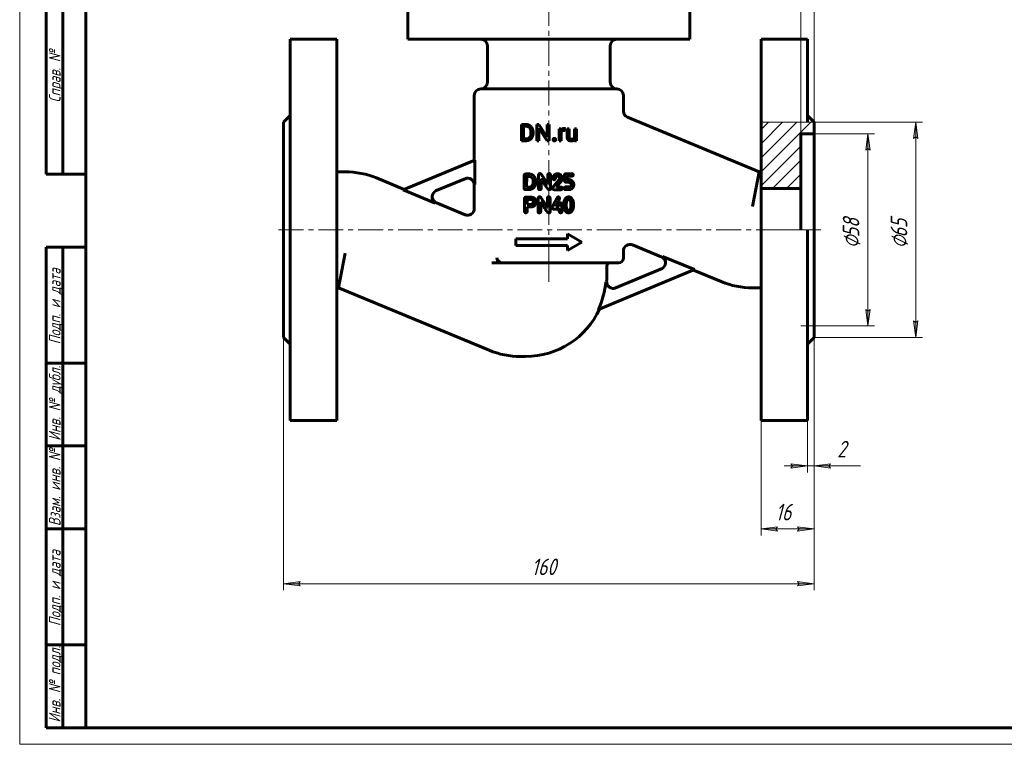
# Model space of a CAD drawing. Header units: millimetres. Extents: x 0 to 594, y 0 to 420.
# Tile 1 of 4: x 0 to 297, y 0 to 219. Entities that reach past the tile are written whole.
import ezdxf

# ---------------------------------------------------------------- set-up
doc = ezdxf.new("R2010")
doc.units = ezdxf.units.MM
for name, pattern in [('K5LT-1', [0]), ('K5LT_AXLED', [12, 7.5, -1.5, 1.5, -1.5]), ('K5LT_BASIC', [0]), ('K5LT_THIN', [0]), ('K5LT_THIN_INCLUDED_TO_HATCHING', [0])]:
    doc.linetypes.add(name, pattern=pattern)
doc.layers.add('Системный слой', color=7, linetype='Continuous')
doc.layers.add('Системный слой (1)', color=251, linetype='Continuous', true_color=0x6c6c6c)
doc.styles.add('KDIMTEXTSTYLE', font='txt', dxfattribs={"width": 0.96, "oblique": 15, "height": 5})
doc.styles.add('KTEXTSTYLE', font='txt', dxfattribs={"width": 0.96, "height": 5})
doc.dimstyles.new('KDIMSTYLE (1.00)', dxfattribs={"dimtxt": 5, "dimasz": 1, "dimexe": 2, "dimexo": 0, "dimgap": 1, "dimtad": 1, "dimtxsty": 'KDIMTEXTSTYLE', "dimsah": 1, "dimcen": 0, "dimdle": 1, "dimadec": 0, "dimazin": 0, "dimtfac": 0.667, "dimtmove": 0, "dimatfit": 3, "dimfxl": 1, "dimtvp": 1, "dimtolj": 1, "dimtzin": 0, "dimarcsym": 0})

# ---------------------------------------------------------------- blocks, each defined once
blk = doc.blocks.new('U10')
at = {"layer": 'Системный слой (1)', "color": 143, "linetype": 'K5LT_BASIC', "lineweight": 60, "true_color": 0x33acca}
for start, end in [(355.7455, 0), (270, 335.4612)]:
    blk.add_arc((152.61, 141.49), 24.5, start, end, dxfattribs=at)
blk = doc.blocks.new('U11')
at = {"layer": 'Системный слой (1)', "color": 143, "linetype": 'K5LT_BASIC', "lineweight": 60, "true_color": 0x33acca}
for p, q in [((107.6, 170.84), (116, 167.36)), ((125.69, 163.35), (134.35, 159.76))]:
    blk.add_line(p, q, dxfattribs=at)
blk = doc.blocks.new('U12')
at = {"layer": 'Системный слой (1)', "color": 143, "linetype": 'K5LT_BASIC', "lineweight": 60, "true_color": 0x33acca}
for p, q in [((193.54, 147.06), (184.88, 150.65)), ((211.63, 139.57), (203.23, 143.05))]:
    blk.add_line(p, q, dxfattribs=at)
blk = doc.blocks.new('U13')
at = {"layer": 'Системный слой (1)', "color": 143, "linetype": 'K5LT_BASIC', "lineweight": 60, "true_color": 0x33acca}
for p, q in [((237.61, 212.71), (237.61, 187.71)), ((237.61, 155.21), (237.61, 97.71))]:
    blk.add_line(p, q, dxfattribs=at)
blk = doc.blocks.new('U14')
at = {"layer": 'Системный слой (1)', "color": 143, "linetype": 'K5LT_BASIC', "lineweight": 60, "true_color": 0x33acca}
for p, q in [((137.11, 176.1), (137.11, 195.71)), ((137.11, 161.61), (137.11, 168.78))]:
    blk.add_line(p, q, dxfattribs=at)
blk = doc.blocks.new('U15')
at = {"layer": 'Системный слой (1)', "color": 143, "linetype": 'K5LT_BASIC', "lineweight": 60, "true_color": 0x33acca}
for p, q in [((182.11, 191.02), (182.11, 195.71)), ((182.11, 146.71), (182.11, 148.8))]:
    blk.add_line(p, q, dxfattribs=at)
blk = doc.blocks.new('U17')
at = {"layer": 'Системный слой (1)', "color": 7, "linetype": 'K5LT_THIN_INCLUDED_TO_HATCHING', "lineweight": 18, "true_color": 0xffffff}
for p, q in [((239.61, 187.71), (223.61, 187.71)), ((223.61, 187.71), (223.61, 155.21)), ((239.61, 155.21), (239.61, 187.71)), ((223.61, 155.21), (239.61, 155.21))]:
    blk.add_line(p, q, dxfattribs=at)
blk = doc.blocks.new('D0')
at = {"layer": 'Системный слой (1)'}
for points in [[(79.61, 48.45), (84.61, 49.11), (84.11, 48.45), (84.61, 47.8)], [(239.61, 48.45), (234.61, 49.11), (235.11, 48.45), (234.61, 47.8)]]:
    blk.add_hatch(color=7, dxfattribs=at).paths.add_polyline_path(points)
at = {"layer": 'Системный слой (1)', "color": 7, "linetype": 'K5LT_THIN', "lineweight": 18, "true_color": 0xffffff}
for p, q in [((79.61, 122.71), (79.61, 46.45)), ((239.61, 122.71), (239.61, 46.45)), ((79.61, 48.45), (84.61, 49.11)), ((84.61, 47.8), (79.61, 48.45)), ((84.61, 49.11), (84.11, 48.45)), ((84.11, 48.45), (84.61, 47.8)), ((235.11, 48.45), (234.61, 49.11)), ((234.61, 49.11), (239.61, 48.45)), ((239.61, 48.45), (234.61, 47.8)), ((234.61, 47.8), (235.11, 48.45))]:
    blk.add_line(p, q, dxfattribs=at)
blk.add_wipeout([(154.4, 49.45), (154.4, 56.84), (164.41, 56.84), (164.41, 49.45)]).dxf.layer = 'Системный слой (1)'
blk.add_line((79.61, 48.45), (239.61, 48.45), dxfattribs=at)
at = {"layer": 'Системный слой (1)', "color": 7, "insert": (154.4, 56.04), "char_height": 5, "attachment_point": 1, "style": 'KTEXTSTYLE'}
blk.add_mtext('\\fArial|b0|c204|p34;\\H5.0;\\W1.000;\\Q15;\\fGOST Type AU|b0|i0|c204|p34;\\Q15;\\W0.960;160', dxfattribs=at)
blk = doc.blocks.new('KDIMARROW_01')
at = {"layer": 'Системный слой'}
blk.add_hatch(color=0, dxfattribs=at).paths.add_polyline_path([(-5, -0.66), (0, 0), (-5, 0.66), (-4.5, 0)])
at = {"layer": 'Системный слой', "color": 0, "linetype": 'K5LT_THIN', "lineweight": 18}
for p, q in [((-4.5, 0), (-5, 0.66)), ((-5, 0.66), (0, 0)), ((0, 0), (-5, -0.66)), ((-5, -0.66), (-4.5, 0))]:
    blk.add_line(p, q, dxfattribs=at)
at = {"layer": 'Системный слой (1)', "color": 0, "linetype": 'K5LT_THIN', "lineweight": 18}
blk.add_line((159.61, 155.21), (158.61, 155.21), dxfattribs=at)
blk = doc.blocks.new('D1')
at = {"layer": 'Системный слой (1)', "color": 7, "linetype": 'K5LT_THIN', "lineweight": 18, "true_color": 0xffffff}
for p, q in [((239.61, 122.71), (239.61, 62.96)), ((223.61, 97.71), (223.61, 62.96))]:
    blk.add_line(p, q, dxfattribs=at)
blk.add_wipeout([(227.99, 65.96), (227.99, 73.34), (234.95, 73.34), (234.95, 65.96)]).dxf.layer = 'Системный слой (1)'
at = {"layer": 'Системный слой (1)'}
for points in [[(228.11, 64.96), (228.61, 65.62), (223.61, 64.96), (228.61, 64.3)], [(239.61, 64.96), (234.61, 65.62), (235.11, 64.96), (234.61, 64.3)]]:
    blk.add_hatch(color=7, dxfattribs=at).paths.add_polyline_path(points)
at = {"layer": 'Системный слой (1)', "color": 7, "linetype": 'K5LT_THIN', "lineweight": 18, "true_color": 0xffffff}
for p, q in [((223.61, 64.96), (228.61, 65.62)), ((228.61, 65.62), (228.11, 64.96)), ((235.11, 64.96), (234.61, 65.62)), ((234.61, 65.62), (239.61, 64.96)), ((228.61, 64.3), (223.61, 64.96)), ((223.61, 64.96), (239.61, 64.96)), ((228.11, 64.96), (228.61, 64.3)), ((239.61, 64.96), (234.61, 64.3)), ((234.61, 64.3), (235.11, 64.96))]:
    blk.add_line(p, q, dxfattribs=at)
at = {"layer": 'Системный слой (1)', "color": 7, "insert": (227.99, 72.55), "char_height": 5, "attachment_point": 1, "style": 'KTEXTSTYLE'}
blk.add_mtext('\\fArial|b0|c204|p34;\\H5.0;\\W1.000;\\Q15;\\fGOST Type AU|b0|i0|c204|p34;\\Q15;\\W0.960;16', dxfattribs=at)
blk = doc.blocks.new('D2')
at = {"layer": 'Системный слой (1)'}
for points in [[(232.61, 83.3), (237.61, 83.96), (232.61, 84.62), (233.11, 83.96)], [(244.11, 83.96), (244.61, 84.62), (239.61, 83.96), (244.61, 83.3)]]:
    blk.add_hatch(color=7, dxfattribs=at).paths.add_polyline_path(points)
at = {"layer": 'Системный слой (1)', "color": 7, "linetype": 'K5LT_THIN', "lineweight": 18, "true_color": 0xffffff}
for p, q in [((239.61, 122.71), (239.61, 81.96)), ((237.61, 97.71), (237.61, 81.96)), ((237.61, 83.96), (230.61, 83.96)), ((237.61, 83.96), (232.61, 84.62)), ((232.61, 84.62), (233.11, 83.96)), ((233.11, 83.96), (232.61, 83.3)), ((232.61, 83.3), (237.61, 83.96)), ((237.61, 83.96), (239.61, 83.96)), ((244.61, 84.62), (239.61, 83.96)), ((239.61, 83.96), (244.61, 83.3)), ((239.61, 83.96), (244.61, 83.96)), ((244.11, 83.96), (244.61, 84.62)), ((244.61, 83.3), (244.11, 83.96))]:
    blk.add_line(p, q, dxfattribs=at)
blk.add_wipeout([(246.61, 84.96), (246.61, 92.34), (251.41, 92.34), (251.41, 84.96)]).dxf.layer = 'Системный слой (1)'
for p, q in [((239.61, 83.96), (246.61, 83.96)), ((244.61, 83.96), (253.61, 83.96))]:
    blk.add_line(p, q, dxfattribs=at)
at = {"layer": 'Системный слой (1)', "color": 7, "insert": (246.61, 91.55), "char_height": 5, "attachment_point": 1, "style": 'KTEXTSTYLE'}
blk.add_mtext('\\fArial|b0|c204|p34;\\H5.0;\\W1.000;\\Q15;\\fGOST Type AU|b0|i0|c204|p34;\\Q15;\\W0.960;2', dxfattribs=at)
blk = doc.blocks.new('D3')
at = {"layer": 'Системный слой (1)'}
for points in [[(256.52, 179.21), (255.86, 184.21), (255.21, 179.21), (255.86, 179.71)], [(255.86, 126.21), (256.52, 131.21), (255.86, 130.71), (255.21, 131.21)]]:
    blk.add_hatch(color=7, dxfattribs=at).paths.add_polyline_path(points)
at = {"layer": 'Системный слой (1)', "color": 7, "linetype": 'K5LT_THIN', "lineweight": 18, "true_color": 0xffffff}
for p, q in [((235.61, 184.21), (257.86, 184.21)), ((255.21, 179.21), (255.86, 184.21)), ((255.86, 184.21), (256.52, 179.21)), ((255.86, 179.71), (255.21, 179.21)), ((256.52, 179.21), (255.86, 179.71)), ((255.86, 126.21), (255.21, 131.21)), ((255.21, 131.21), (255.86, 130.71)), ((255.86, 130.71), (256.52, 131.21)), ((256.52, 131.21), (255.86, 126.21)), ((235.61, 126.21), (257.86, 126.21))]:
    blk.add_line(p, q, dxfattribs=at)
blk.add_wipeout([(254.86, 149.66), (247.48, 149.66), (247.48, 160.3), (254.86, 160.3)]).dxf.layer = 'Системный слой (1)'
blk.add_line((255.86, 184.21), (255.86, 126.21), dxfattribs=at)
at = {"layer": 'Системный слой (1)', "color": 7, "char_height": 5, "attachment_point": 1, "rotation": 90, "style": 'KTEXTSTYLE'}
for s, insert in [('\\fArial|b0|c204|p34;\\H5.0;\\W1.000;\\Q15;\\fGOST Type AU|b0|i0|c204|p34;\\Q15;\\W0.960;58', (248.28, 152.97)), ('\\fArial|b0|c204|p34;\\H5.0;\\W1.000;\\Q15;\\fGOST Type AU|b0|i0|c204|p34;\\Q15;\\W0.960;⌀', (248.28, 149.66))]:
    blk.add_mtext(s, dxfattribs=dict(at, insert=insert))
blk = doc.blocks.new('D4')
at = {"layer": 'Системный слой (1)'}
for points in [[(270.96, 182.71), (270.31, 187.71), (269.65, 182.71), (270.31, 183.21)], [(270.31, 122.71), (270.96, 127.71), (270.31, 127.21), (269.65, 127.71)]]:
    blk.add_hatch(color=7, dxfattribs=at).paths.add_polyline_path(points)
at = {"layer": 'Системный слой (1)', "color": 7, "linetype": 'K5LT_THIN', "lineweight": 18, "true_color": 0xffffff}
for p, q in [((239.61, 187.71), (272.31, 187.71)), ((269.65, 182.71), (270.31, 187.71)), ((270.31, 187.71), (270.96, 182.71)), ((270.31, 183.21), (269.65, 182.71)), ((270.96, 182.71), (270.31, 183.21)), ((270.31, 122.71), (269.65, 127.71)), ((269.65, 127.71), (270.31, 127.21)), ((270.31, 127.21), (270.96, 127.71)), ((270.96, 127.71), (270.31, 122.71)), ((239.61, 122.71), (272.31, 122.71))]:
    blk.add_line(p, q, dxfattribs=at)
blk.add_wipeout([(269.31, 149.6), (261.92, 149.6), (261.92, 160.36), (269.31, 160.36)]).dxf.layer = 'Системный слой (1)'
blk.add_line((270.31, 122.71), (270.31, 187.71), dxfattribs=at)
at = {"layer": 'Системный слой (1)', "color": 7, "char_height": 5, "attachment_point": 1, "rotation": 90, "style": 'KTEXTSTYLE'}
for s, insert in [('\\fArial|b0|c204|p34;\\H5.0;\\W1.000;\\Q15;\\fGOST Type AU|b0|i0|c204|p34;\\Q15;\\W0.960;65', (262.72, 152.91)), ('\\fArial|b0|c204|p34;\\H5.0;\\W1.000;\\Q15;\\fGOST Type AU|b0|i0|c204|p34;\\Q15;\\W0.960;⌀', (262.72, 149.6))]:
    blk.add_mtext(s, dxfattribs=dict(at, insert=insert))
blk = doc.blocks.new('D5')
at = {"layer": 'Системный слой (1)'}
for points in [[(235.61, 223.21), (230.61, 223.86), (231.11, 223.21), (230.61, 222.55)], [(244.11, 223.21), (244.61, 223.86), (239.61, 223.21), (244.61, 222.55)]]:
    blk.add_hatch(color=7, dxfattribs=at).paths.add_polyline_path(points)
at = {"layer": 'Системный слой (1)', "color": 7, "linetype": 'K5LT_THIN', "lineweight": 18, "true_color": 0xffffff}
for p, q in [((235.61, 223.21), (228.61, 223.21)), ((235.61, 223.21), (230.61, 223.86)), ((230.61, 223.86), (231.11, 223.21)), ((231.11, 223.21), (230.61, 222.55)), ((230.61, 222.55), (235.61, 223.21)), ((235.61, 184.21), (235.61, 225.21)), ((235.61, 223.21), (239.61, 223.21)), ((239.61, 184.21), (239.61, 225.21)), ((244.61, 223.86), (239.61, 223.21)), ((239.61, 223.21), (244.61, 222.55)), ((239.61, 223.21), (244.61, 223.21)), ((244.11, 223.21), (244.61, 223.86)), ((244.61, 222.55), (244.11, 223.21))]:
    blk.add_line(p, q, dxfattribs=at)
blk.add_wipeout([(246.61, 224.21), (246.61, 231.59), (251.28, 231.59), (251.28, 224.21)]).dxf.layer = 'Системный слой (1)'
for p, q in [((239.61, 223.21), (246.61, 223.21)), ((244.61, 223.21), (253.48, 223.21))]:
    blk.add_line(p, q, dxfattribs=at)
at = {"layer": 'Системный слой (1)', "color": 7, "insert": (246.61, 230.79), "char_height": 5, "attachment_point": 1, "style": 'KTEXTSTYLE'}
blk.add_mtext('\\fArial|b0|c204|p34;\\H5.0;\\W1.000;\\Q15;\\fGOST Type AU|b0|i0|c204|p34;\\Q15;\\W0.960;4', dxfattribs=at)
blk = doc.blocks.new('U39')
at = {"color": 7, "linetype": 'K5LT_THIN', "lineweight": 18, "true_color": 0xffffff}
for p, q in [((0, 0), (0, 420)), ((594, 0), (0, 0))]:
    blk.add_line(p, q, dxfattribs=at)
at = {"color": 143, "linetype": 'K5LT_BASIC', "lineweight": 60, "true_color": 0x33acca}
for p, q in [((20, 5), (20, 415)), ((8, 172), (8, 292)), ((13, 172), (13, 292)), ((20, 172), (8, 172)), ((8, 5), (8, 150)), ((20, 150), (8, 150)), ((13, 5), (13, 150)), ((20, 115), (8, 115)), ((20, 90), (8, 90)), ((20, 65), (8, 65)), ((20, 30), (8, 30)), ((20, 5), (8, 5)), ((589, 5), (20, 5))]:
    blk.add_line(p, q, dxfattribs=at)
at = {"color": 7, "char_height": 3.5, "attachment_point": 1, "rotation": 90, "style": 'KTEXTSTYLE'}
for s, insert in [('\\fArial|b0|c204|p34;\\H5.0;\\W1.000;\\Q15;\\fGOST Type AU|b0|i0|c204|p34;\\Q15;\\W0.960;\\H3.50;Справ. №', (8.82, 193.63)), ('\\fArial|b0|c204|p34;\\H5.0;\\W1.000;\\Q15;\\fGOST Type AU|b0|i0|c204|p34;\\Q15;\\W0.960;\\H3.50;Подп. и дата', (8.82, 120.66)), ('\\fArial|b0|c204|p34;\\H5.0;\\W1.000;\\Q15;\\fGOST Type AU|b0|i0|c204|p34;\\Q15;\\W0.960;\\H3.50;Инв. № дубл.', (8.82, 91.57)), ('\\fArial|b0|c204|p34;\\H5.0;\\W1.000;\\Q15;\\fGOST Type AU|b0|i0|c204|p34;\\Q15;\\W0.960;\\H3.50;Взам. инв. №', (8.82, 65.8)), ('\\fArial|b0|c204|p34;\\H5.0;\\W1.000;\\Q15;\\fGOST Type AU|b0|i0|c204|p34;\\Q15;\\W0.960;\\H3.50;Подп. и дата', (8.82, 35.66)), ('\\fArial|b0|c204|p34;\\H5.0;\\W1.000;\\Q15;\\fGOST Type AU|b0|i0|c204|p34;\\Q15;\\W0.960;\\H3.50;Инв. № подл.', (8.82, 6.57))]:
    blk.add_mtext(s, dxfattribs=dict(at, insert=insert))

msp = doc.modelspace()

# ---------------------------------------------------------------- hatches: boundary and pattern name
at = {"layer": 'Системный слой (1)'}
h = msp.add_hatch(dxfattribs=at)
h.set_pattern_fill('', angle=45, style=0, pattern_type=0)
h.set_pattern_definition([(45, (0, 0), (-2.12132, 2.12132), [])])
h.paths.add_polyline_path([(223.614, 187.705), (223.614, 172.705), (223.614, 167.705), (235.614, 167.705), (235.614, 184.205), (239.614, 184.205), (239.614, 187.705)])

# ---------------------------------------------------------------- linework, layer by layer
at = {"layer": 'Системный слой (1)', "color": 30, "linetype": 'K5LT_AXLED', "lineweight": 18, "true_color": 0xff8000}
for p, q in [((159.614, 144.705), (159.614, 234.705)), ((241.614, 155.205), (77.614, 155.205)), ((241.614, 155.205), (219.007, 155.205)), ((159.614, 139.494), (159.614, 147.205))]:
    msp.add_line(p, q, dxfattribs=at)
at = {"layer": 'Системный слой (1)', "color": 143, "linetype": 'K5LT_BASIC', "lineweight": 60, "true_color": 0x33acca}
for p, q in [((117.114, 212.705), (117.114, 222.205)), ((202.114, 212.705), (202.114, 222.205)), ((81.614, 212.705), (95.614, 212.705)), ((81.614, 212.705), (81.614, 97.705)), ((95.614, 212.705), (95.614, 97.705)), ((117.114, 212.705), (202.114, 212.705)), ((237.614, 212.705), (223.614, 212.705)), ((223.614, 212.705), (223.614, 97.705)), ((141.114, 199.705), (141.114, 210.705)), ((178.114, 199.705), (178.114, 210.705)), ((139.114, 197.705), (180.114, 197.705)), ((79.614, 187.705), (81.614, 189.705)), ((79.614, 187.705), (79.614, 122.705)), ((223.095, 172.705), (183.349, 189.169)), ((223.614, 187.705), (223.614, 172.705)), ((239.614, 187.705), (237.614, 189.705)), ((239.614, 187.705), (239.614, 122.705)), ((239.614, 184.205), (239.614, 187.705)), ((151.318, 186.971), (152.702, 186.971)), ((151.318, 182.08), (151.318, 186.971)), ((151.967, 182.607), (151.967, 186.44)), ((151.967, 186.44), (152.702, 186.44)), ((154.217, 184.378), (154.217, 184.677)), ((154.859, 184.378), (154.859, 184.67)), ((155.948, 182.08), (155.948, 186.971)), ((155.948, 186.971), (156.597, 186.971)), ((156.597, 186.971), (159.069, 183.189)), ((156.597, 182.08), (156.597, 185.852)), ((156.597, 185.852), (159.059, 182.08)), ((159.069, 186.971), (159.71, 186.971)), ((159.069, 183.189), (159.069, 186.971)), ((159.71, 182.08), (159.71, 186.971)), ((162.734, 182.08), (162.734, 185.714)), ((162.734, 185.714), (163.338, 185.714)), ((163.338, 185.714), (163.35, 185.299)), ((163.355, 182.08), (163.355, 184.662)), ((164.487, 185.157), (164.49, 185.735)), ((165.101, 183.37), (165.101, 185.714)), ((165.101, 185.714), (165.723, 185.714)), ((165.723, 183.363), (165.723, 185.714)), ((167.338, 185.714), (167.963, 185.714)), ((167.338, 183.07), (167.338, 185.714)), ((167.963, 182.08), (167.963, 185.714)), ((235.614, 167.705), (235.614, 184.205)), ((235.614, 184.205), (239.614, 184.205)), ((239.614, 155.205), (239.614, 184.205)), ((151.318, 182.08), (151.967, 182.08)), ((151.967, 182.607), (152.642, 182.607)), ((151.967, 182.08), (152.642, 182.08)), ((155.948, 182.08), (156.597, 182.08)), ((159.059, 182.08), (159.71, 182.08)), ((162.734, 182.08), (163.355, 182.08)), ((167.356, 182.44), (167.369, 182.08)), ((167.369, 182.08), (167.963, 182.08)), ((115.664, 167.218), (137.315, 176.186)), ((137.315, 168.871), (137.315, 176.186)), ((95.614, 172.705), (98.222, 172.705)), ((221.007, 162.205), (223.095, 172.705)), ((223.614, 172.705), (223.095, 172.705)), ((134.533, 170.704), (125.387, 166.916)), ((152.152, 167.722), (152.152, 171.602)), ((152.518, 172.042), (152.635, 172.048)), ((152.635, 172.048), (153.754, 172.048)), ((152.924, 168.095), (152.934, 171.266)), ((152.971, 171.303), (153.7, 171.303)), ((154.913, 169.623), (154.913, 169.848)), ((156.504, 167.665), (156.504, 171.726)), ((157.286, 167.665), (157.286, 170.567)), ((157.286, 170.567), (157.323, 170.567)), ((159.302, 168.945), (159.302, 171.706)), ((160.105, 167.554), (160.105, 171.726)), ((161.521, 168.841), (162.747, 170.308)), ((162.226, 171.35), (162.357, 171.35)), ((162.861, 170.604), (162.861, 170.644)), ((163.62, 170.997), (163.657, 170.698)), ((164.349, 170.164), (164.349, 171.672)), ((164.803, 172.142), (166.499, 172.163)), ((165.142, 170.486), (165.142, 171.316)), ((165.179, 171.353), (166.462, 171.353)), ((165.273, 170.335), (165.784, 170.335)), ((115.664, 167.218), (125.324, 163.217)), ((152.578, 167.329), (153.606, 167.329)), ((152.924, 168.095), (152.961, 168.075)), ((152.961, 168.075), (153.7, 168.075)), ((159.265, 168.945), (159.302, 168.945)), ((159.678, 167.336), (159.806, 167.336)), ((160.742, 167.746), (160.742, 167.783)), ((161.279, 167.309), (163.214, 167.309)), ((161.951, 168.152), (162.841, 169.25)), ((161.951, 168.108), (161.951, 168.152)), ((161.951, 168.108), (163.214, 168.108)), ((163.694, 167.652), (163.694, 167.709)), ((164.615, 168.129), (165.669, 168.129)), ((164.672, 167.329), (165.706, 167.329)), ((166.348, 168.696), (166.348, 168.958)), ((167.141, 168.77), (167.141, 168.941)), ((223.614, 167.705), (235.614, 167.705)), ((235.614, 167.705), (235.614, 155.205)), ((152.257, 164.662), (152.274, 161.024)), ((152.684, 165.099), (153.691, 165.099)), ((153.093, 164.326), (154.437, 164.326)), ((156.371, 160.665), (156.371, 164.726)), ((157.154, 163.567), (157.191, 163.567)), ((157.154, 160.665), (157.154, 163.567)), ((159.169, 161.945), (159.169, 164.706)), ((159.972, 160.554), (159.972, 164.726)), ((153.077, 162.926), (153.113, 162.889)), ((153.077, 162.123), (154.642, 162.123)), ((153.077, 160.783), (153.077, 162.123)), ((153.113, 162.889), (154.138, 162.889)), ((159.133, 161.945), (159.169, 161.945)), ((161.16, 161.427), (162.729, 161.427)), ((161.688, 162.21), (161.688, 162.284)), ((161.688, 162.21), (162.763, 162.21)), ((162.763, 162.21), (162.763, 162.758)), ((162.763, 160.668), (162.763, 161.39)), ((163.549, 160.688), (163.549, 162.956)), ((164.852, 162.65), (164.869, 163.03)), ((165.503, 161.125), (165.668, 161.125)), ((167.082, 162.741), (167.082, 162.758)), ((159.546, 160.336), (159.673, 160.336)), ((149.614, 150.45), (149.614, 152.45)), ((149.614, 152.45), (165.284, 152.45)), ((165.284, 152.45), (165.284, 153.95)), ((165.284, 153.95), (169.614, 151.45)), ((149.614, 150.45), (165.284, 150.45)), ((165.284, 148.95), (169.614, 151.45)), ((165.284, 148.95), (165.284, 150.45)), ((98.222, 148.205), (96.133, 137.705)), ((203.564, 143.192), (193.904, 147.193)), ((144.399, 145.205), (142.46, 145.205)), ((145.409, 145.205), (144.399, 145.205)), ((145.409, 145.205), (180.614, 145.205)), ((203.564, 143.192), (174.548, 131.173)), ((177.114, 141.494), (177.114, 144.205)), ((179.566, 137.581), (193.842, 143.494)), ((95.614, 137.705), (96.133, 137.705)), ((96.133, 137.705), (141.631, 118.859)), ((223.614, 137.705), (221.007, 137.705)), ((79.614, 122.705), (81.614, 120.705)), ((239.614, 122.705), (237.614, 120.705)), ((151.007, 116.994), (152.614, 116.994)), ((81.614, 97.705), (95.614, 97.705)), ((237.614, 97.705), (223.614, 97.705))]:
    msp.add_line(p, q, dxfattribs=at)
for centre, radius, start, end in [((139.114, 210.705), 2, 0, 90), ((180.114, 210.705), 2, 90, 180), ((139.114, 199.705), 2, 270, 0), ((180.114, 199.705), 2, 180, 270), ((139.114, 195.705), 2, 90, 180), ((180.114, 195.705), 2, 0, 90), ((184.114, 191.016), 2, 180, 247.5), ((98.222, 148.205), 24.5, 67.5, 90), ((135.114, 168.78), 2, 0, 112.5), ((126.455, 165.194), 2, 112.5, 247.5), ((135.114, 161.607), 2, 247.5, 0), ((184.114, 148.803), 2, 67.5, 180), ((312.507, 203.172), 177.821, 198.51468, 199.02514), ((180.614, 146.705), 1.5, 270, 0), ((192.773, 145.216), 2, 292.5, 67.5), ((178.114, 144.205), 1, 90, 180), ((179.041, 139.528), 2, 175.74546, 292.5), ((152.614, 141.494), 24.241, 334.79954, 355.4269), ((221.007, 162.205), 24.5, 247.5, 270), ((151.007, 141.494), 24.5, 247.5, 270)]:
    msp.add_arc(centre, radius, start, end, dxfattribs=at)
for points in [[(152.642, 182.607), (153.166, 182.607), (153.864, 183.047), (154.217, 183.843), (154.217, 184.378)], [(152.642, 182.08), (153.152, 182.08), (153.969, 182.399), (154.55, 182.997), (154.859, 183.847), (154.859, 184.378)], [(154.859, 184.67), (154.859, 185.201), (154.55, 186.05), (153.975, 186.652), (153.182, 186.971), (152.702, 186.971)], [(154.217, 184.677), (154.217, 185.096), (154.016, 185.751), (153.626, 186.205), (153.065, 186.44), (152.702, 186.44)], [(163.805, 185.117), (163.97, 185.184), (164.185, 185.184)], [(164.185, 185.184), (164.272, 185.184), (164.41, 185.174), (164.487, 185.157)], [(164.49, 185.735), (164.457, 185.751), (164.282, 185.782), (164.215, 185.782)], [(160.991, 182.676), (160.892, 182.567), (160.892, 182.409)], [(160.892, 182.409), (160.892, 182.255), (160.991, 182.147)], [(161.278, 182.785), (161.09, 182.785), (160.991, 182.676)], [(160.991, 182.147), (161.09, 182.04), (161.278, 182.04)], [(161.565, 182.676), (161.466, 182.785), (161.278, 182.785)], [(161.278, 182.04), (161.466, 182.04), (161.565, 182.147)], [(161.664, 182.409), (161.664, 182.567), (161.565, 182.676)], [(161.565, 182.147), (161.664, 182.255), (161.664, 182.409)], [(165.101, 183.37), (165.101, 183.007), (165.187, 182.748)], [(165.187, 182.748), (165.273, 182.49), (165.431, 182.329)], [(165.431, 182.329), (165.588, 182.167), (165.808, 182.09)], [(165.778, 182.958), (165.723, 183.118), (165.723, 183.363)], [(165.929, 182.706), (165.834, 182.799), (165.778, 182.958)], [(165.808, 182.09), (166.028, 182.013), (166.294, 182.013)], [(166.391, 182.54), (166.264, 182.54), (166.025, 182.614), (165.929, 182.706)], [(166.294, 182.013), (166.683, 182.013), (166.956, 182.139)], [(167.019, 182.693), (166.788, 182.54), (166.391, 182.54)], [(166.956, 182.139), (167.196, 182.25), (167.356, 182.44)], [(167.338, 183.07), (167.235, 182.835), (167.019, 182.693)], [(152.518, 172.042), (152.212, 172.028), (152.152, 171.602)], [(152.971, 171.303), (152.934, 171.296), (152.934, 171.266)], [(153.979, 171.266), (153.804, 171.303), (153.7, 171.303)], [(155.49, 170.836), (154.788, 172.048), (153.754, 172.048)], [(154.913, 169.848), (154.913, 170.893), (153.979, 171.266)], [(154.426, 167.48), (155.732, 168.165), (155.732, 169.623)], [(154.725, 168.767), (154.913, 169.109), (154.913, 169.623)], [(155.732, 169.623), (155.732, 170.362), (155.49, 170.836)], [(156.95, 172.189), (156.584, 172.189), (156.504, 171.726)], [(157.605, 171.518), (157.286, 172.189), (156.95, 172.189)], [(157.323, 170.567), (157.777, 169.801), (158.872, 168.182)], [(159.265, 168.945), (158.365, 170.369), (157.605, 171.518)], [(159.748, 172.173), (159.302, 172.173), (159.302, 171.706)], [(160.105, 171.726), (160.105, 172.173), (159.748, 172.173)], [(161.746, 172.035), (160.816, 171.568), (160.816, 170.755)], [(160.816, 170.755), (160.883, 170.308), (161.225, 170.308)], [(161.225, 170.308), (161.256, 170.329), (161.316, 170.329)], [(161.316, 170.329), (161.595, 170.426), (161.595, 170.829)], [(161.595, 170.829), (161.773, 171.35), (162.226, 171.35)], [(162.226, 172.129), (162.032, 172.129), (161.746, 172.035)], [(163.62, 170.997), (163.2, 172.129), (162.226, 172.129)], [(162.357, 171.35), (162.861, 171.236), (162.861, 170.644)], [(162.861, 170.604), (162.861, 170.48), (162.747, 170.308)], [(162.841, 169.25), (163.657, 170.063), (163.657, 170.698)], [(164.803, 172.142), (164.349, 172.142), (164.349, 171.672)], [(164.349, 170.164), (164.349, 169.543), (164.84, 169.543)], [(164.84, 169.543), (165.951, 169.539), (165.951, 169.486)], [(165.142, 171.316), (165.142, 171.346), (165.179, 171.353)], [(165.273, 170.335), (165.142, 170.335), (165.142, 170.486)], [(166.912, 169.657), (166.368, 170.335), (165.784, 170.335)], [(165.951, 169.486), (166.348, 169.247), (166.348, 168.958)], [(166.462, 171.353), (166.969, 171.403), (166.969, 171.749)], [(166.952, 171.766), (166.952, 172.163), (166.499, 172.163)], [(167.141, 168.941), (167.141, 169.203), (166.912, 169.657)], [(166.969, 171.749), (166.969, 171.766), (166.952, 171.766)], [(152.152, 167.722), (152.168, 167.379), (152.578, 167.329)], [(153.606, 167.329), (153.905, 167.329), (154.426, 167.48)], [(153.7, 168.075), (154.278, 168.075), (154.725, 168.767)], [(156.504, 167.665), (156.504, 167.322), (156.877, 167.322)], [(156.877, 167.322), (157.286, 167.322), (157.286, 167.665)], [(158.872, 168.182), (159.416, 167.336), (159.678, 167.336)], [(159.806, 167.336), (160.105, 167.336), (160.105, 167.554)], [(161.521, 168.841), (160.742, 168.024), (160.742, 167.783)], [(160.742, 167.746), (160.762, 167.383), (161.279, 167.309)], [(163.694, 167.709), (163.694, 168.051), (163.214, 168.108)], [(163.214, 167.309), (163.624, 167.299), (163.694, 167.652)], [(164.615, 168.129), (164.218, 168.061), (164.218, 167.772)], [(164.218, 167.772), (164.218, 167.366), (164.672, 167.329)], [(166.348, 168.696), (166.16, 168.129), (165.669, 168.129)], [(165.706, 167.329), (165.857, 167.329), (166.291, 167.47)], [(166.291, 167.47), (167.141, 167.994), (167.141, 168.77)], [(152.684, 165.099), (152.351, 165.099), (152.257, 164.662)], [(153.093, 164.326), (153.056, 164.32), (153.056, 164.286)], [(153.056, 164.286), (153.077, 163.167), (153.077, 162.926)], [(155.356, 164.585), (154.948, 165.109), (153.691, 165.099)], [(154.138, 162.889), (154.941, 162.889), (154.941, 163.654)], [(154.941, 163.654), (154.941, 164.101), (154.437, 164.326)], [(154.642, 162.123), (155.723, 162.593), (155.723, 163.56)], [(155.723, 163.56), (155.764, 164.061), (155.356, 164.585)], [(156.818, 165.189), (156.452, 165.189), (156.371, 164.726)], [(157.473, 164.518), (157.154, 165.189), (156.818, 165.189)], [(157.191, 163.567), (157.644, 162.801), (158.74, 161.182)], [(159.133, 161.945), (158.232, 163.369), (157.473, 164.518)], [(159.616, 165.173), (159.169, 165.173), (159.169, 164.706)], [(159.972, 164.726), (159.972, 165.173), (159.616, 165.173)], [(162.108, 164.854), (160.65, 162.039), (160.65, 161.901)], [(161.688, 162.284), (162.857, 164.635), (162.857, 164.689)], [(162.453, 165.126), (162.108, 165.015), (162.108, 164.854)], [(162.857, 164.689), (162.813, 165.126), (162.453, 165.126)], [(164.377, 164.225), (164.073, 163.628), (164.052, 162.795)], [(165.033, 165.008), (164.68, 164.823), (164.377, 164.225)], [(165.54, 164.356), (164.969, 164.356), (164.869, 163.03)], [(165.524, 165.136), (165.215, 165.082), (165.033, 165.008)], [(166.901, 164.047), (166.414, 165.136), (165.524, 165.136)], [(166.266, 162.758), (166.266, 164.356), (165.54, 164.356)], [(167.082, 162.758), (167.082, 163.349), (166.901, 164.047)], [(152.274, 161.024), (152.274, 160.316), (152.684, 160.316)], [(152.684, 160.316), (153.033, 160.316), (153.077, 160.783)], [(156.371, 160.665), (156.371, 160.322), (156.744, 160.322)], [(156.744, 160.322), (157.154, 160.322), (157.154, 160.665)], [(158.74, 161.182), (159.284, 160.336), (159.546, 160.336)], [(159.673, 160.336), (159.972, 160.336), (159.972, 160.554)], [(160.65, 161.901), (160.65, 161.501), (161.16, 161.427)], [(162.729, 161.427), (162.763, 161.427), (162.763, 161.39)], [(163.166, 163.339), (162.763, 163.339), (162.763, 162.758)], [(162.763, 160.668), (162.783, 160.386), (163.169, 160.332)], [(163.549, 162.956), (163.549, 163.248), (163.166, 163.339)], [(163.169, 160.332), (163.549, 160.359), (163.549, 160.688)], [(164.052, 162.795), (164.052, 162.096), (164.251, 161.417)], [(164.251, 161.417), (164.684, 160.346), (165.524, 160.346)], [(164.852, 162.65), (164.926, 161.125), (165.503, 161.125)], [(165.524, 160.346), (165.759, 160.346), (165.92, 160.4)], [(165.668, 161.125), (166.061, 161.125), (166.229, 162.123)], [(165.92, 160.4), (167.082, 160.793), (167.082, 162.741)], [(166.229, 162.123), (166.266, 162.57), (166.266, 162.758)]]:
    msp.add_open_spline(points, degree=2, dxfattribs=at)
for points, degree, knots in [([(164.215, 185.782), (163.919, 185.782), (163.493, 185.53), (163.353, 185.303), (163.35, 185.299)], 2, [0, 0, 0, 1.4876313, 2.9752626, 3, 3, 3]), ([(163.355, 184.662), (163.419, 184.815), (163.641, 185.049), (163.805, 185.117)], 2, [0, 0, 0, 0.9676076, 2, 2, 2]), ([(143.889, 146.705), (143.927, 146.592), (144.011, 146.387), (144.147, 146.145), (144.273, 145.957), (144.409, 145.783), (144.586, 145.597), (144.779, 145.438), (144.955, 145.33), (145.094, 145.267), (145.244, 145.219), (145.343, 145.205), (145.409, 145.205)], 3, [0, 0, 0, 0, 1.9661689, 3.5580377, 4.3605937, 5.5426598, 7.0479066, 8.515922, 9.7851265, 10.7745805, 11.4602198, 13, 13, 13, 13])]:
    msp.add_open_spline(points, degree=degree, knots=knots, dxfattribs=at)
at = {"layer": 'Системный слой (1)', "color": 7, "linetype": 'K5LT-1'}
for points, knots in [([(134.533, 170.704), (134.567, 170.718), (134.635, 170.744), (134.774, 170.789), (134.952, 170.831), (135.108, 170.851), (135.273, 170.861), (135.373, 170.86), (135.546, 170.848), (135.643, 170.834), (135.738, 170.814), (135.766, 170.808), (135.82, 170.795), (135.927, 170.766), (136.065, 170.717), (136.212, 170.65), (136.337, 170.582), (136.454, 170.508), (136.581, 170.414), (136.715, 170.296), (136.851, 170.151), (136.958, 170.01), (137.051, 169.864), (137.12, 169.733), (137.178, 169.599), (137.22, 169.481), (137.253, 169.366), (137.279, 169.253), (137.297, 169.144), (137.308, 169.042), (137.314, 168.952), (137.315, 168.898), (137.315, 168.871)], [0, 0, 0, 0, 0.4451618, 0.8903237, 1.7806473, 2.670971, 2.8092087, 3.7906909, 3.8927895, 4.9276201, 4.9811426, 5.0777782, 5.2710494, 5.6575918, 6.4306765, 7.0612596, 7.6173591, 8.1734586, 8.744701, 9.5425438, 10.354903, 11.1646499, 11.6974693, 12.4599371, 12.9696479, 13.4793587, 13.991592, 14.4233016, 14.90019, 15.3402297, 15.6701148, 16, 16, 16, 16]), ([(125.387, 166.916), (125.356, 166.903), (125.294, 166.876), (125.201, 166.829), (125.108, 166.777), (124.986, 166.699), (124.847, 166.595), (124.703, 166.462), (124.589, 166.337), (124.499, 166.223), (124.425, 166.114), (124.358, 166.003), (124.296, 165.882), (124.243, 165.759), (124.198, 165.632), (124.173, 165.543), (124.15, 165.45), (124.123, 165.318), (124.101, 165.106), (124.107, 164.858), (124.134, 164.676), (124.166, 164.539), (124.196, 164.429), (124.243, 164.299), (124.302, 164.169), (124.362, 164.055), (124.429, 163.947), (124.502, 163.846), (124.604, 163.72), (124.743, 163.579), (124.893, 163.458), (125.015, 163.376), (125.111, 163.319), (125.214, 163.265), (125.287, 163.232), (125.324, 163.217)], [0, 0, 0, 0, 0.4056347, 0.8112695, 1.2500582, 1.688847, 2.5587897, 3.3315163, 4.0541997, 4.5872434, 5.0800194, 5.6355498, 6.149127, 6.7137377, 7.2445152, 7.7752926, 7.8296708, 8.3901524, 9.3957782, 10.3897945, 11.3744804, 11.6091599, 12.0785191, 12.7506461, 13.2743934, 13.7947178, 14.3002559, 14.8047505, 15.289563, 16.2591881, 17.1742116, 17.6050899, 18.0359681, 18.5179841, 19, 19, 19, 19]), ([(193.842, 143.494), (193.873, 143.507), (193.934, 143.534), (194.027, 143.581), (194.12, 143.633), (194.242, 143.711), (194.381, 143.815), (194.526, 143.948), (194.639, 144.073), (194.729, 144.187), (194.803, 144.296), (194.87, 144.407), (194.932, 144.528), (194.985, 144.651), (195.03, 144.778), (195.056, 144.867), (195.078, 144.96), (195.105, 145.092), (195.127, 145.304), (195.122, 145.552), (195.094, 145.734), (195.063, 145.871), (195.032, 145.981), (194.985, 146.111), (194.927, 146.241), (194.866, 146.355), (194.799, 146.463), (194.727, 146.564), (194.624, 146.69), (194.486, 146.831), (194.335, 146.952), (194.213, 147.034), (194.117, 147.091), (194.014, 147.145), (193.941, 147.178), (193.904, 147.193)], [0, 0, 0, 0, 0.4056347, 0.8112695, 1.2500582, 1.688847, 2.5587897, 3.3315163, 4.0541997, 4.5872434, 5.0800194, 5.6355498, 6.149127, 6.7137377, 7.2445152, 7.7752926, 7.8296708, 8.3901524, 9.3957782, 10.3897945, 11.3744804, 11.6091599, 12.0785191, 12.7506461, 13.2743934, 13.7947178, 14.3002559, 14.8047505, 15.289563, 16.2591881, 17.1742116, 17.6050899, 18.0359681, 18.5179841, 19, 19, 19, 19]), ([(179.566, 137.581), (179.499, 137.553), (179.363, 137.505), (179.153, 137.455), (178.998, 137.434), (178.835, 137.423), (178.698, 137.423), (178.529, 137.438), (178.398, 137.458), (178.27, 137.486), (178.144, 137.523), (178.021, 137.568), (177.918, 137.613), (177.796, 137.674), (177.657, 137.755), (177.495, 137.875), (177.346, 138.009), (177.216, 138.153), (177.109, 138.297), (177.027, 138.43), (176.965, 138.55), (176.913, 138.666), (176.87, 138.784), (176.836, 138.9), (176.809, 139.016), (176.79, 139.128), (176.773, 139.276), (176.77, 139.403), (176.774, 139.51), (176.777, 139.545), (176.778, 139.562)], [0, 0, 0, 0, 0.8966634, 1.7933268, 2.6899901, 2.8340639, 3.8258621, 4.4003021, 4.9329111, 5.4814944, 6.0258699, 6.5702454, 7.1057466, 7.4255291, 8.2653155, 9.1051019, 9.9319894, 10.7526552, 11.5243285, 12.1607012, 12.6852035, 13.2092011, 13.7331987, 14.2571962, 14.7149993, 15.2085671, 15.6666817, 16.5723072, 16.7861536, 17, 17, 17, 17])]:
    msp.add_open_spline(points, degree=3, knots=knots, dxfattribs=at)

# ---------------------------------------------------------------- block references
at = {"layer": 'Системный слой (1)'}
for name in ['U13', 'U14', 'U15', 'U17', 'U11', 'U12', 'U10']:
    msp.add_blockref(name, (0, 0), dxfattribs=at)

# ---------------------------------------------------------------- next in the draw order: dimensions: what is measured, and where the dimension line sits
at = {"layer": 'Системный слой (1)', "color": 7}
dim = msp.add_linear_dim(base=(255.864, 184.205), p1=(235.614, 126.205), p2=(235.614, 184.205), angle=90, dimstyle='KDIMSTYLE (1.00)', override={"dimexo": 0, "dimpost": '\\fGOST Type AU|b0|c204|p34;\\H5.0;\\W0.960;\\Q15;∅<>', "dimblk1": 'KDIMARROW_01', "dimblk2": 'KDIMARROW_01', "dimse1": 0, "dimse2": 0, "dimclrt": 7, "dimtol": 1, "dimtp": 0, "dimtm": 0, "dimtdec": 5, "dimtolj": 1}, dxfattribs=at)
dim.commit()
dim.dimension.update_dxf_attribs({"geometry": 'D3', "text_midpoint": (255.864, 155.205), "dimtype": 160})
dim = msp.add_linear_dim(base=(79.614, 48.454), p1=(239.614, 122.705), p2=(79.614, 122.705), dimstyle='KDIMSTYLE (1.00)', override={"dimexo": 0, "dimpost": '\\fGOST Type AU|b0|c204|p34;\\H5.0;\\W0.960;\\Q15;<>', "dimblk1": 'KDIMARROW_01', "dimblk2": 'KDIMARROW_01', "dimse1": 0, "dimse2": 0, "dimclrt": 7, "dimtol": 1, "dimtp": 0, "dimtm": 0, "dimtdec": 5, "dimtolj": 1}, dxfattribs=at)
dim.commit()
dim.dimension.update_dxf_attribs({"geometry": 'D0', "text_midpoint": (159.614, 48.454), "dimtype": 160})

# ---------------------------------------------------------------- next in the draw order: dimensions: what is measured, and where the dimension line sits
dim = msp.add_linear_dim(base=(223.614, 64.962), p1=(239.614, 122.705), p2=(223.614, 97.705), dimstyle='KDIMSTYLE (1.00)', override={"dimexo": 0, "dimpost": '\\fGOST Type AU|b0|c204|p34;\\H5.0;\\W0.960;\\Q15;<>', "dimblk1": 'KDIMARROW_01', "dimblk2": 'KDIMARROW_01', "dimse1": 0, "dimse2": 0, "dimclrt": 7, "dimtol": 1, "dimtp": 0, "dimtm": 0, "dimtdec": 5, "dimtolj": 1}, dxfattribs=at)
dim.commit()
dim.dimension.update_dxf_attribs({"geometry": 'D1', "text_midpoint": (231.614, 64.962), "dimtype": 160})

# ---------------------------------------------------------------- next in the draw order: dimensions: what is measured, and where the dimension line sits
dim = msp.add_linear_dim(base=(237.614, 83.958), p1=(239.614, 122.705), p2=(237.614, 97.705), dimstyle='KDIMSTYLE (1.00)', override={"dimexo": 0, "dimtoh": 1, "dimpost": '\\fGOST Type AU|b0|c204|p34;\\H5.0;\\W0.960;\\Q15;<>', "dimblk1": 'KDIMARROW_01', "dimblk2": 'KDIMARROW_01', "dimse1": 0, "dimse2": 0, "dimclrt": 7, "dimtol": 1, "dimtp": 0, "dimtm": 0, "dimtdec": 5, "dimtmove": 1, "dimtolj": 1}, dxfattribs=at)
dim.commit()
dim.dimension.update_dxf_attribs({"geometry": 'D2', "text_midpoint": (249.112, 83.958), "dimtype": 160})

# ---------------------------------------------------------------- next in the draw order: dimensions: what is measured, and where the dimension line sits
dim = msp.add_linear_dim(base=(270.306, 122.705), p1=(239.614, 187.705), p2=(239.614, 122.705), angle=90, dimstyle='KDIMSTYLE (1.00)', override={"dimexo": 0, "dimpost": '\\fGOST Type AU|b0|c204|p34;\\H5.0;\\W0.960;\\Q15;∅<>', "dimblk1": 'KDIMARROW_01', "dimblk2": 'KDIMARROW_01', "dimse1": 0, "dimse2": 0, "dimclrt": 7, "dimtol": 1, "dimtp": 0, "dimtm": 0, "dimtdec": 5, "dimtolj": 1}, dxfattribs=at)
dim.commit()
dim.dimension.update_dxf_attribs({"geometry": 'D4', "text_midpoint": (270.306, 155.205), "dimtype": 160})

# ---------------------------------------------------------------- next in the draw order: dimensions: what is measured, and where the dimension line sits
dim = msp.add_linear_dim(base=(235.614, 223.205), p1=(239.614, 184.205), p2=(235.614, 184.205), angle=180, dimstyle='KDIMSTYLE (1.00)', override={"dimexo": 0, "dimtoh": 1, "dimpost": '\\fGOST Type AU|b0|c204|p34;\\H5.0;\\W0.960;\\Q15;<>', "dimblk1": 'KDIMARROW_01', "dimblk2": 'KDIMARROW_01', "dimse1": 0, "dimse2": 0, "dimclrt": 7, "dimtol": 1, "dimtp": 0, "dimtm": 0, "dimtdec": 5, "dimtmove": 1, "dimtolj": 1}, dxfattribs=at)
dim.commit()
dim.dimension.update_dxf_attribs({"geometry": 'D5', "text_midpoint": (249.045, 223.205), "dimtype": 160})

# ---------------------------------------------------------------- next in the draw order: block references
msp.add_blockref('U39', (0, 0))

doc.saveas('drawing.dxf')
